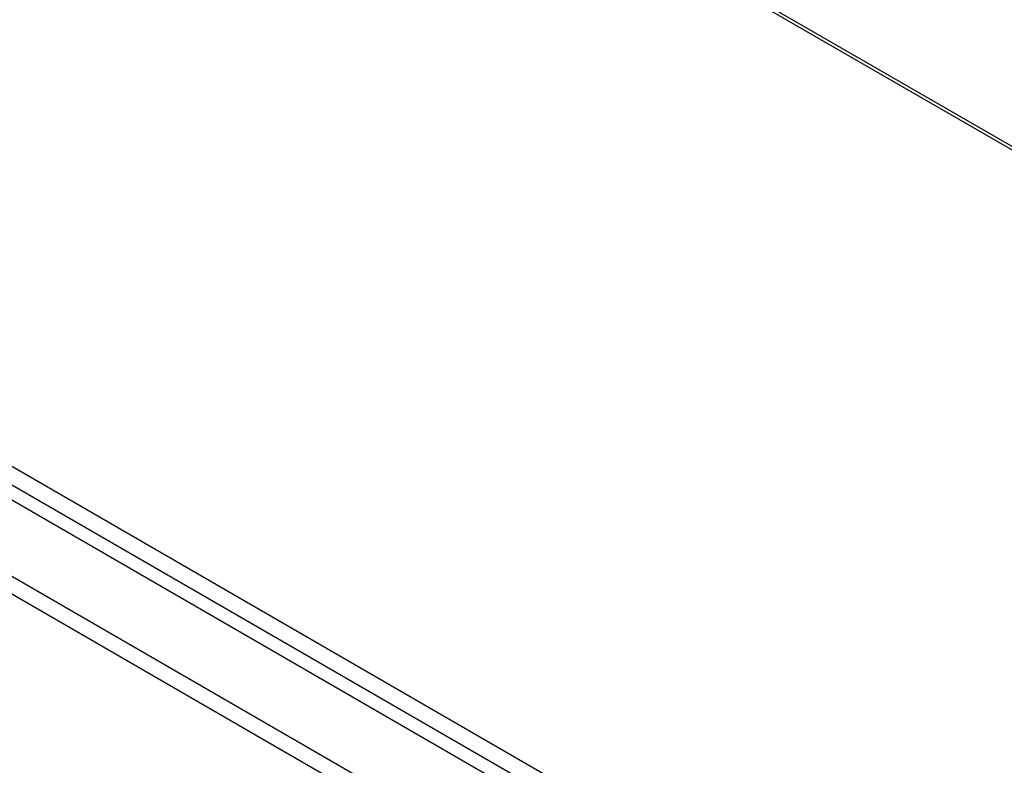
# Model space of a CAD drawing. Header units: inches. Extents: x 20 to 506, y 54 to 236.
# Tile 182 of 245: x 454.87 to 463.68, y 214.36 to 221.03. Entities that reach past the tile are written whole.
import ezdxf

# ---------------------------------------------------------------- set-up
doc = ezdxf.new("R2010")
doc.units = ezdxf.units.IN
doc.header["$MEASUREMENT"] = 0
doc.layers.add('Visible Edges(ANSI)', color=7, linetype='Continuous', lineweight=25)
doc.layers.add('Visible Tangent Edges(ANSI)', color=7, linetype='Continuous', lineweight=25)

msp = doc.modelspace()

# ---------------------------------------------------------------- linework, layer by layer
at = {"layer": 'Visible Edges(ANSI)'}
for p, q in [((438.6763, 234.3734), (471.5957, 215.3674)), ((430.6825, 230.6539), (464.3443, 211.2193))]:
    msp.add_line(p, q, dxfattribs=at)
at = {"layer": 'Visible Tangent Edges(ANSI)'}
for p, q in [((471.5462, 215.3625), (438.6473, 234.3567)), ((464.6151, 211.3608), (430.814, 230.8759)), ((430.744, 230.7547), (464.5451, 211.2396)), ((430.092, 230.3131), (463.7539, 210.8784)), ((463.6839, 210.7572), (430.022, 230.1918))]:
    msp.add_line(p, q, dxfattribs=at)

doc.saveas('drawing.dxf')
